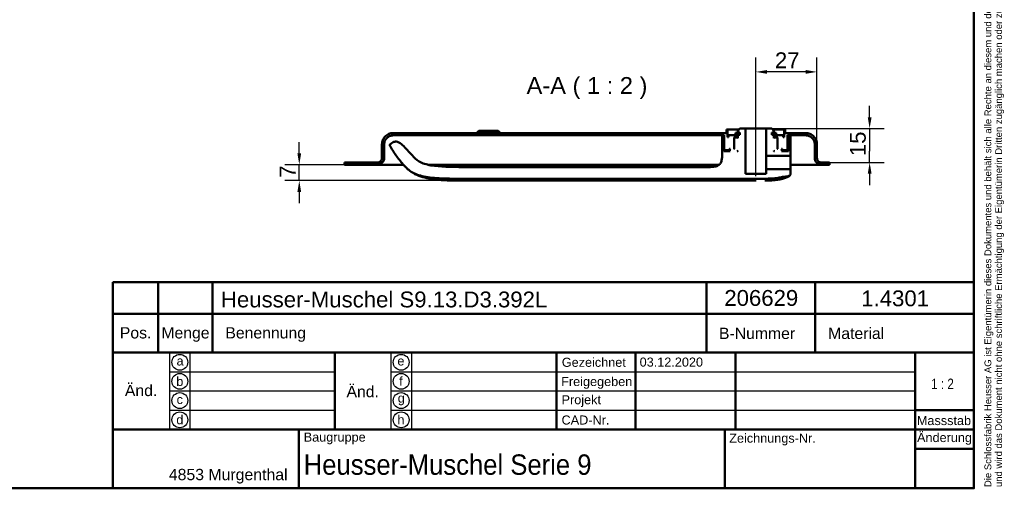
# Model space of a CAD drawing. Header units: millimetres. Extents: x 20 to 833, y 20 to 574.
# Tile 6 of 11: x 399 to 833, y 20 to 227. Entities that reach past the tile are written whole.
import ezdxf
from ezdxf.enums import TextEntityAlignment as Align

# ---------------------------------------------------------------- set-up
doc = ezdxf.new("R2010")
doc.units = ezdxf.units.MM
doc.header["$LTSCALE"] = 2
for name, color, linetype, lineweight in [('Bemaßungen(DIN)', 7, 'Continuous', 25), ('Mittellinie(DIN)', 7, 'Continuous', 25), ('Sichtbare Kanten(DIN)', 7, 'Continuous', 50), ('Skizziergeometrie(DIN)', 7, 'Continuous', 50), ('Skizzierlinie(DIN)', 7, 'Continuous', 25), ('Symbole(DIN)', 7, 'Continuous', 25)]:
    doc.layers.add(name, color=color, linetype=linetype, lineweight=lineweight)
doc.styles.add('Aktuell-DIN', font='arial.ttf')
doc.styles.add('Aktuell-DINGroßer Text', font='arial.ttf')
doc.styles.add('STANDARD-DIN~0', font='arial.ttf')
doc.styles.add('Textstil10', font='arial.ttf')
doc.styles.add('Textstil41', font='arial.ttf', dxfattribs={"width": 0.8})
doc.styles.add('Textstil83', font='arial.ttf', dxfattribs={"width": 0.8})
doc.dimstyles.new('CAD-LAN', dxfattribs={"dimscale": 2, "dimtxt": 3.5, "dimasz": 2.5, "dimexe": 3.175, "dimexo": 0, "dimgap": 0.8, "dimtad": 1, "dimrnd": 1e-08, "dimtxsty": 'STANDARD-DIN~0', "dimcen": 0.09, "dimdle": 10, "dimclrd": 250, "dimclre": 250, "dimclrt": 250, "dimadec": 0, "dimazin": 2, "dimtfac": 1, "dimtmove": 0, "dimatfit": 3, "dimfxl": 1, "dimtolj": 1, "dimtzin": 0, "dimlwd": 25, "dimlwe": 25, "dimarcsym": 0})

# ---------------------------------------------------------------- blocks, each defined once
blk = doc.blocks.new('Ränder Standardrahmen')
at = {"layer": 'Skizziergeometrie(DIN)', "flags": 128}
blk.add_lwpolyline([(10, 10), (10, 287), (410, 287), (410, 10), (10, 10)], dxfattribs=at)
blk = doc.blocks.new('Schriftfelder Heusser')
at = {"layer": 'Skizziergeometrie(DIN)'}
for p, q in [((101, 229.92), (101, 236.92)), ((101, 236.92), (291, 236.92)), ((111, 229.92), (111, 236.92)), ((123, 229.92), (123, 236.92)), ((232, 229.92), (232, 236.92)), ((256, 229.92), (256, 236.92)), ((291, 236.92), (291, 229.92)), ((101, 191.42), (101, 229.92)), ((101, 229.92), (291, 229.92)), ((111, 229.92), (111, 221.42)), ((123, 229.92), (123, 221.42)), ((232, 229.92), (232, 221.42)), ((256, 229.92), (256, 221.42)), ((291, 229.92), (291, 191.42)), ((101, 221.42), (291, 221.42)), ((150, 221.42), (150, 204.42)), ((198.85, 221.42), (198.85, 204.42)), ((216.35, 221.42), (216.35, 204.42)), ((238.35, 221.42), (238.35, 204.42)), ((278, 221.42), (278, 191.42)), ((278, 208.67), (291, 208.67)), ((101, 204.42), (291, 204.42)), ((142, 204.42), (142, 191.42)), ((236, 204.42), (236, 191.42)), ((278, 200.17), (291, 200.17)), ((291, 191.42), (101, 191.42))]:
    blk.add_line(p, q, dxfattribs=at)
at = {"layer": 'Skizzierlinie(DIN)'}
for p, q in [((113.5, 221.42), (113.5, 204.42)), ((118, 221.42), (118, 204.42)), ((162.35, 221.42), (162.35, 204.42)), ((166.85, 221.42), (166.85, 204.42)), ((113.5, 217.17), (150, 217.17)), ((162.35, 217.17), (278, 217.17)), ((113.5, 212.92), (150, 212.92)), ((162.35, 212.92), (278, 212.92)), ((113.5, 208.67), (150, 208.67)), ((162.35, 208.67), (278, 208.67))]:
    blk.add_line(p, q, dxfattribs=at)
for centre in [(115.75, 219.25), (164.6, 219.25), (115.75, 215.04), (164.6, 215.04), (115.75, 210.79), (164.6, 210.79), (115.75, 206.54), (164.6, 206.54)]:
    blk.add_circle(centre, 1.75, dxfattribs=at)
at = {"layer": 'Symbole(DIN)', "color": 7, "insert": (293.33, 191.7), "char_height": 1.5, "width": 182.3003, "attachment_point": 1, "rotation": 90, "line_spacing_factor": 0.944221, "style": 'Aktuell-DIN'}
blk.add_mtext('\\fArial|b0|i0;\\H1.5000;Die Schlossfabrik Heusser AG ist Eigentümerin dieses Dokumentes und behält sich alle Rechte an diesem und dem dargestellten Gegenstand vor. Der Empfänger anerkennt diese Rechte\\Pund wird das Dokument nicht ohne schriftliche Ermächtigung der Eigentümerin Dritten zugänglich machen oder zu anderen Zwecken verwenden, zu dem es ihm übergeben worden ist.\\P ', dxfattribs=at)
at = {"layer": 'Symbole(DIN)', "color": 179, "true_color": 0x262659, "style": 'Aktuell-DIN'}
for s, insert, char_height, attachment_point in [('Pos.', (106, 227), 2.489, 2), ('Menge', (117, 227), 2.489, 2), ('Benennung', (125.81, 225.38), 2.489, 4), ('B-Nummer', (234.74, 225.62), 2.489, 4), ('Material', (265.02, 225.62), 2.489, 5), ('\\fArial|b0|i0;a', (115.81, 219.53), 2, 5), ('\\fArial|b0|i0;e', (164.54, 219.53), 2, 5), ('\\fArial|b0|i0;Gezeichnet', (200.05, 219.23), 2, 4), ('\\fArial|b0|i0;b', (115.75, 215), 2, 5), ('\\fArial|b0|i0;f', (164.55, 215.06), 2, 5), ('\\fArial|b0|i0;Freigegeben', (199.92, 216), 2, 1), ('\\fArial|b0|i0;c', (115.75, 211.01), 2, 5), ('\\fArial|b0|i0;g', (164.63, 211.05), 2, 5), ('\\fArial|b0|i0;Projekt', (200, 211.98), 2, 1), ('\\fArial|b0|i0;d', (115.76, 206.55), 2, 5), ('\\fArial|b0|i0;h', (164.55, 206.57), 2, 5), ('\\fArial|b0|i0;CAD-Nr.', (200, 207.5), 2, 1), ('\\fArial|b0|i0;\\H2.0000;Massstab', (284.39, 206.37), 2, 5), ('\\fArial|b0|i0;\\H2.0000;Baugruppe', (143.1, 203.73), 2, 1), ('\\fArial|b0|i0;Zeichnungs-Nr.', (237, 203.5), 2, 1), ('\\fArial|b0|i0;\\H2.5000;4853 Murgenthal', (113.33, 192.46), 2.5, 7)]:
    blk.add_mtext(s, dxfattribs=dict(at, insert=insert, char_height=char_height, attachment_point=attachment_point))
at = {"layer": 'Symbole(DIN)', "color": 179, "true_color": 0x262659, "attachment_point": 5, "style": 'Aktuell-DIN'}
for s, insert, char_height, width in [('Änd.', (107.21, 213), 2.489, 12.3494), ('Änd.', (156.12, 212.76), 2.489, 12.3494), ('\\fArial|b0|i0;Änderung', (284.51, 202.33), 2, 12.1143)]:
    blk.add_mtext(s, dxfattribs=dict(at, insert=insert, char_height=char_height, width=width))
at = {"layer": 'Symbole(DIN)', "color": 7, "insert": (143.1, 196.62), "char_height": 4.5, "width": 90.18, "attachment_point": 4, "style": 'Aktuell-DIN'}
blk.add_mtext('\\fArial|b0|i0;\\W0.90;\\H4.5000;Heusser-Muschel Serie 9', dxfattribs=at)
at = {"layer": 'Symbole(DIN)', "color": 179, "true_color": 0x262659, "style": 'Textstil10'}
blk.add_attdef('ERSTELLUNGSDATUM_001', (217.23, 218.29), '', height=2, dxfattribs=at)
at = {"layer": 'Symbole(DIN)', "color": 179, "true_color": 0x262659}
for tag, height, style, p in [('AUTOR', 2.49, 'Aktuell-DIN', (240.03, 219.26)), ('KONTROLLDATUM', 2, 'Textstil10', (217.42, 215.04)), ('KONTROLLIERT_VON', 2, 'Textstil10', (239.98, 215.05))]:
    blk.add_attdef(tag, text='', height=height, dxfattribs=dict(at, style=style)).set_placement(p, align=Align.MIDDLE_LEFT)
at = {"layer": 'Symbole(DIN)', "color": 7, "style": 'Textstil83', "width": 0.8}
blk.add_attdef('Anfänglicher_Ansichtsmaßstab_001', (281.57, 213.34), '', height=2.3, dxfattribs=at)
at = {"layer": 'Symbole(DIN)', "color": 179, "true_color": 0x262659, "style": 'Textstil10'}
blk.add_attdef('PROJEKT', text='', height=2, dxfattribs=at).set_placement((217.77, 209.72), align=Align.BOTTOM_LEFT)
at = {"layer": 'Symbole(DIN)', "color": 7, "style": 'Textstil41', "width": 0.8}
blk.add_attdef('STATUS', text='', height=5, dxfattribs=at).set_placement((284.53, 195.86), align=Align.MIDDLE_CENTER)
blk = doc.blocks.new('*D22')
at = {"layer": 'Bemaßungen(DIN)', "color": 250, "linetype": 'Continuous', "lineweight": 25, "true_color": 0x3f3f3f, "transparency": 16777216}
for p, q in [((773.98, 183.9), (773.98, 188.9)), ((730.73, 178.9), (780.33, 178.9)), ((773.98, 178.9), (773.98, 173.9)), ((773.98, 173.9), (773.98, 168.9)), ((773.98, 163.9), (773.98, 168.9)), ((753.98, 163.9), (780.33, 163.9)), ((773.98, 158.9), (773.98, 153.9))]:
    blk.add_line(p, q, dxfattribs=at)
at = {"layer": 'Bemaßungen(DIN)', "color": 250, "linetype": 'Continuous', "true_color": 0x3f3f3f, "transparency": 16777216}
for points in [[(773.15, 183.9), (774.82, 183.9), (773.98, 178.9)], [(773.15, 158.9), (774.82, 158.9), (773.98, 163.9)]]:
    blk.add_solid(points, dxfattribs=at)
at = {"layer": 'Defpoints', "color": 0, "linetype": 'Continuous', "transparency": 16777216}
for p in [(730.73, 178.9), (753.98, 163.9), (773.98, 163.9)]:
    blk.add_point(p, dxfattribs=at)
at = {"layer": 'Bemaßungen(DIN)', "color": 250, "linetype": 'Continuous', "lineweight": 25, "true_color": 0x3f3f3f, "transparency": 16777216, "insert": (765.24, 166.69), "char_height": 7, "attachment_point": 1, "rotation": 90, "style": 'STANDARD-DIN~0'}
blk.add_mtext('\\A1;15', dxfattribs=at)
blk = doc.blocks.new('*D23')
at = {"layer": 'Bemaßungen(DIN)', "color": 250, "linetype": 'Continuous', "lineweight": 25, "true_color": 0x3f3f3f, "transparency": 16777216}
for p, q in [((723.73, 183.9), (723.73, 210.25)), ((750.73, 171.9), (750.73, 210.25)), ((745.73, 203.9), (728.73, 203.9))]:
    blk.add_line(p, q, dxfattribs=at)
at = {"layer": 'Bemaßungen(DIN)', "color": 250, "linetype": 'Continuous', "true_color": 0x3f3f3f, "transparency": 16777216}
for points in [[(728.73, 204.73), (728.73, 203.07), (723.73, 203.9)], [(745.73, 204.73), (745.73, 203.07), (750.73, 203.9)]]:
    blk.add_solid(points, dxfattribs=at)
at = {"layer": 'Defpoints', "color": 0, "linetype": 'Continuous', "transparency": 16777216}
for p in [(723.73, 203.9), (723.73, 183.9), (750.73, 171.9)]:
    blk.add_point(p, dxfattribs=at)
at = {"layer": 'Bemaßungen(DIN)', "color": 250, "linetype": 'Continuous', "lineweight": 25, "true_color": 0x3f3f3f, "transparency": 16777216, "insert": (732.16, 212.53), "char_height": 7, "attachment_point": 1, "style": 'STANDARD-DIN~0'}
blk.add_mtext('\\A1;27', dxfattribs=at)
blk = doc.blocks.new('*D24')
at = {"layer": 'Bemaßungen(DIN)', "color": 250, "linetype": 'Continuous', "lineweight": 25, "true_color": 0x3f3f3f, "transparency": 16777216}
for p, q in [((522.23, 167.9), (522.23, 172.9)), ((542.23, 162.9), (515.88, 162.9)), ((522.23, 155.9), (522.23, 162.9)), ((597.02, 155.9), (515.88, 155.9)), ((522.23, 150.9), (522.23, 145.9))]:
    blk.add_line(p, q, dxfattribs=at)
at = {"layer": 'Bemaßungen(DIN)', "color": 250, "linetype": 'Continuous', "true_color": 0x3f3f3f, "transparency": 16777216}
for points in [[(521.4, 167.9), (523.07, 167.9), (522.23, 162.9)], [(521.4, 150.9), (523.07, 150.9), (522.23, 155.9)]]:
    blk.add_solid(points, dxfattribs=at)
at = {"layer": 'Defpoints', "color": 0, "linetype": 'Continuous', "transparency": 16777216}
for p in [(522.23, 162.9), (542.23, 162.9), (597.02, 155.9)]:
    blk.add_point(p, dxfattribs=at)
at = {"layer": 'Bemaßungen(DIN)', "color": 250, "linetype": 'Continuous', "lineweight": 25, "true_color": 0x3f3f3f, "transparency": 16777216, "insert": (513.63, 157.13), "char_height": 7, "attachment_point": 1, "rotation": 90, "style": 'STANDARD-DIN~0'}
blk.add_mtext('\\A1;7', dxfattribs=at)

msp = doc.modelspace()

# ---------------------------------------------------------------- linework, layer by layer
at = {"layer": 'Mittellinie(DIN)', "linetype": 'Continuous'}
msp.add_line((723.734, 157.899), (723.734, 183.899), dxfattribs=at)
at = {"layer": 'Sichtbare Kanten(DIN)'}
for p, q in [((711.234, 178.399), (710.734, 178.399)), ((710.734, 178.399), (710.734, 176.899)), ((711.234, 175.099), (711.234, 178.399)), ((711.234, 178.399), (716.234, 178.399)), ((716.734, 178.899), (715.734, 177.899)), ((719.184, 178.899), (716.734, 178.899)), ((719.184, 158.899), (719.184, 178.899)), ((719.184, 178.899), (728.284, 178.899)), ((730.734, 178.899), (728.284, 178.899)), ((728.284, 178.899), (728.284, 166.898)), ((731.734, 177.899), (730.734, 178.899)), ((731.234, 178.399), (736.234, 178.399)), ((736.734, 178.399), (736.234, 178.399)), ((736.234, 178.399), (736.234, 175.099)), ((736.734, 176.899), (736.734, 178.399)), ((710.734, 176.899), (563.734, 176.899)), ((563.734, 175.899), (709.734, 175.899)), ((601.484, 177.899), (600.484, 176.899)), ((601.484, 177.899), (609.984, 177.899)), ((609.984, 177.899), (610.984, 176.899)), ((709.573, 175.399), (708.871, 175.399)), ((708.871, 175.399), (708.871, 167.888)), ((709.573, 168.899), (709.573, 175.399)), ((709.734, 175.399), (709.573, 175.399)), ((709.734, 175.899), (709.734, 169.499)), ((711.734, 175.099), (711.234, 175.099)), ((714.734, 175.899), (711.734, 175.899)), ((711.734, 175.899), (711.734, 175.099)), ((714.184, 174.899), (713.984, 175.099)), ((713.984, 175.099), (714.734, 175.099)), ((714.184, 170.099), (714.184, 174.899)), ((714.184, 174.899), (714.434, 174.899)), ((714.434, 174.899), (714.234, 174.699)), ((714.234, 174.699), (714.234, 169.899)), ((715.534, 174.899), (714.434, 174.899)), ((716.216, 176.999), (714.717, 176.999)), ((714.717, 176.999), (714.717, 176.099)), ((714.717, 176.099), (715.734, 176.099)), ((714.734, 175.099), (714.734, 175.899)), ((714.734, 175.899), (715.734, 175.899)), ((715.734, 175.099), (714.734, 175.099)), ((715.734, 174.699), (715.534, 174.899)), ((715.734, 174.899), (715.534, 174.899)), ((715.734, 177.899), (715.734, 177.199)), ((715.734, 177.199), (716.634, 177.199)), ((715.734, 176.099), (715.734, 174.699)), ((716.216, 176.099), (716.216, 176.999)), ((716.634, 176.999), (716.216, 176.999)), ((716.634, 176.099), (716.216, 176.099)), ((716.634, 177.199), (716.634, 176.099)), ((730.834, 176.099), (730.834, 177.199)), ((730.834, 177.199), (731.734, 177.199)), ((731.251, 176.999), (730.834, 176.999)), ((731.251, 176.099), (730.834, 176.099)), ((732.75, 176.999), (731.251, 176.999)), ((731.251, 176.999), (731.251, 176.099)), ((731.734, 177.199), (731.734, 177.899)), ((731.734, 174.699), (731.734, 176.099)), ((731.734, 176.099), (732.75, 176.099)), ((731.734, 175.899), (732.734, 175.899)), ((732.734, 175.099), (731.734, 175.099)), ((731.934, 174.899), (731.734, 174.699)), ((731.934, 174.899), (731.734, 174.899)), ((733.034, 174.899), (731.934, 174.899)), ((735.734, 175.899), (732.734, 175.899)), ((732.734, 175.899), (732.734, 175.099)), ((732.734, 175.099), (733.484, 175.099)), ((732.75, 176.099), (732.75, 176.999)), ((733.234, 174.699), (733.034, 174.899)), ((733.034, 174.899), (733.284, 174.899)), ((733.234, 169.899), (733.234, 174.699)), ((733.484, 175.099), (733.284, 174.899)), ((733.284, 174.899), (733.284, 170.099)), ((735.734, 175.099), (735.734, 175.899)), ((736.234, 175.099), (735.734, 175.099)), ((745.734, 176.899), (736.734, 176.899)), ((737.734, 169.499), (737.734, 175.899)), ((737.734, 175.899), (745.734, 175.899)), ((738.173, 175.399), (737.734, 175.399)), ((739.057, 175.399), (738.173, 175.399)), ((738.173, 175.399), (738.173, 168.899)), ((739.057, 167.098), (739.057, 175.399)), ((558.734, 171.899), (558.734, 165.899)), ((558.734, 165.899), (558.734, 171.899)), ((559.734, 165.899), (559.734, 171.899)), ((563.69, 172.801), (562.823, 172.271)), ((709.734, 169.499), (709.934, 169.299)), ((712.134, 169.399), (712.134, 169.899)), ((712.134, 169.899), (712.434, 169.899)), ((712.434, 169.899), (712.234, 169.699)), ((712.234, 169.699), (712.234, 169.099)), ((713.984, 169.899), (714.184, 170.099)), ((714.234, 169.899), (713.984, 169.899)), ((714.234, 170.099), (714.184, 170.099)), ((733.284, 170.099), (733.234, 170.099)), ((733.484, 169.899), (733.234, 169.899)), ((733.284, 170.099), (733.484, 169.899)), ((735.234, 169.699), (735.034, 169.899)), ((735.034, 169.899), (735.334, 169.899)), ((735.234, 169.099), (735.234, 169.699)), ((735.334, 169.899), (735.334, 169.399)), ((737.534, 169.299), (737.734, 169.499)), ((749.734, 171.899), (749.734, 165.899)), ((750.734, 165.899), (750.734, 171.899)), ((750.734, 171.899), (750.734, 171.899)), ((750.734, 165.899), (750.734, 171.899)), ((558.734, 165.899), (558.734, 165.899)), ((712.434, 168.899), (709.573, 168.899)), ((709.934, 169.299), (712.034, 169.299)), ((712.034, 169.299), (712.134, 169.399)), ((712.034, 169.299), (712.234, 169.299)), ((712.234, 169.399), (712.134, 169.399)), ((712.234, 169.099), (712.434, 168.899)), ((715.534, 168.899), (715.734, 169.099)), ((715.734, 168.899), (715.534, 168.899)), ((715.734, 169.099), (715.734, 168.899)), ((728.284, 166.898), (738.857, 166.898)), ((728.284, 163.899), (728.284, 166.898)), ((731.734, 168.899), (731.734, 169.099)), ((731.734, 169.099), (731.934, 168.899)), ((731.934, 168.899), (731.734, 168.899)), ((735.034, 168.899), (735.234, 169.099)), ((738.173, 168.899), (735.034, 168.899)), ((735.334, 169.399), (735.234, 169.399)), ((735.234, 169.299), (735.434, 169.299)), ((735.334, 169.399), (735.434, 169.299)), ((735.434, 169.299), (737.534, 169.299)), ((556.734, 163.899), (542.234, 163.899)), ((542.234, 163.899), (542.234, 162.899)), ((542.234, 163.869), (542.234, 163.869)), ((542.234, 162.899), (542.234, 163.869)), ((542.234, 162.899), (556.734, 162.899)), ((542.234, 162.899), (542.234, 162.899)), ((568.219, 162.899), (556.734, 162.899)), ((582.272, 162.899), (579.025, 162.899)), ((707.546, 162.899), (582.272, 162.899)), ((728.284, 160.899), (728.284, 163.899)), ((738.857, 160.899), (728.284, 160.899)), ((728.284, 160.899), (728.284, 158.899)), ((752.734, 162.899), (739.036, 162.899)), ((755.234, 163.899), (752.734, 163.899)), ((752.734, 162.899), (756.234, 162.899)), ((755.234, 163.869), (755.234, 163.899)), ((755.234, 163.869), (755.234, 163.899)), ((756.234, 163.869), (755.234, 163.869)), ((756.234, 162.899), (756.234, 163.869)), ((756.234, 162.899), (756.234, 163.869)), ((597.019, 156.715), (723.873, 156.714)), ((728.284, 158.899), (719.184, 158.899)), ((737.729, 157.691), (738.298, 157.947)), ((739.057, 159.123), (739.057, 160.699))]:
    msp.add_line(p, q, dxfattribs=at)
for points, degree, knots in [([(563.734, 176.899), (563.386, 176.899), (563.04, 176.863), (562.37, 176.722), (562.048, 176.62), (561.136, 176.222), (560.59, 175.842), (559.69, 174.908), (559.338, 174.367), (558.856, 173.178), (558.734, 172.544), (558.734, 171.899)], 3, [-0.78930523, -0.78930523, -0.78930523, -0.78930523, -0.68480532, -0.68480532, -0.58346864, -0.58346864, -0.38572109, -0.38572109, -0.19345948, -0.19345948, 0, 0, 0, 0]), ([(559.734, 171.899), (559.734, 172.177), (559.762, 172.454), (559.875, 172.99), (559.957, 173.247), (560.275, 173.977), (560.579, 174.414), (561.326, 175.134), (561.759, 175.416), (562.711, 175.801), (563.218, 175.899), (563.734, 175.899)], 3, [-0.63144419, -0.63144419, -0.63144419, -0.63144419, -0.54784426, -0.54784426, -0.46677491, -0.46677491, -0.30857687, -0.30857687, -0.15476759, -0.15476759, 0, 0, 0, 0]), ([(750.734, 171.899), (750.734, 172.247), (750.698, 172.593), (750.557, 173.263), (750.455, 173.585), (750.057, 174.497), (749.677, 175.042), (748.744, 175.942), (748.202, 176.295), (747.013, 176.777), (746.379, 176.899), (745.734, 176.899)], 3, [-0.78930523, -0.78930523, -0.78930523, -0.78930523, -0.68480532, -0.68480532, -0.58346864, -0.58346864, -0.38572109, -0.38572109, -0.19345948, -0.19345948, 0, 0, 0, 0]), ([(745.734, 175.899), (746.012, 175.899), (746.289, 175.87), (746.825, 175.758), (747.083, 175.675), (747.812, 175.358), (748.249, 175.053), (748.969, 174.307), (749.251, 173.874), (749.636, 172.922), (749.734, 172.415), (749.734, 171.899)], 3, [-0.63144419, -0.63144419, -0.63144419, -0.63144419, -0.54784426, -0.54784426, -0.46677491, -0.46677491, -0.30857687, -0.30857687, -0.15476758, -0.15476758, 0, 0, 0, 0]), ([(562.823, 172.271), (562.672, 172.178), (562.518, 172.084), (562.352, 171.916), (562.307, 171.857), (562.245, 171.727), (562.229, 171.662), (562.221, 171.507), (562.238, 171.42), (562.312, 171.196), (562.392, 171.054), (562.472, 170.915)], 3, [-0.17367895, -0.17367895, -0.17367895, -0.17367895, -0.12156865, -0.12156865, -0.09787758, -0.09787758, -0.07579482, -0.07579482, -0.04796725, -0.04796725, -0.00000831, -0.00000831, -0.00000831, -0.00000831]), ([(562.472, 170.915), (563.332, 169.418), (564.268, 167.968), (566.285, 165.18), (567.361, 163.849), (568.507, 162.575)], 3, [-1.0323292, -1.0323292, -1.0323292, -1.0323292, -0.5141271, -0.5141271, 0, 0, 0, 0]), ([(572.71, 166.336), (571.187, 167.906), (569.827, 169.683), (567.743, 171.641), (566.971, 172.292), (565.818, 172.887), (565.438, 173.038), (564.74, 173.151), (564.509, 173.126), (564.063, 173.029), (563.862, 172.906), (563.69, 172.801)], 3, [-0.5002136, -0.5002136, -0.5002136, -0.5002136, -0.23943228, -0.23943228, -0.1386581, -0.1386581, -0.09616038, -0.09616038, -0.06047153, -0.06047153, 0, 0, 0, 0]), ([(558.734, 165.899), (558.734, 165.76), (558.72, 165.621), (558.663, 165.353), (558.622, 165.224), (558.463, 164.86), (558.311, 164.641), (557.938, 164.281), (557.721, 164.14), (557.245, 163.948), (556.992, 163.899), (556.734, 163.899)], 3, [-0.31572209, -0.31572209, -0.31572209, -0.31572209, -0.27392213, -0.27392213, -0.23338746, -0.23338746, -0.15428844, -0.15428844, -0.07738379, -0.07738379, -0.00000194, -0.00000194, -0.00000194, -0.00000194]), ([(556.734, 162.899), (556.943, 162.899), (557.15, 162.92), (557.552, 163.005), (557.745, 163.066), (558.293, 163.305), (558.62, 163.533), (559.16, 164.093), (559.372, 164.418), (559.661, 165.131), (559.734, 165.512), (559.734, 165.899)], 3, [-0.47358314, -0.47358314, -0.47358314, -0.47358314, -0.41088319, -0.41088319, -0.35008119, -0.35008119, -0.23143265, -0.23143265, -0.11607569, -0.11607569, 0, 0, 0, 0]), ([(597.019, 161.888), (591.007, 161.888), (586.009, 161.888), (579.686, 162.669), (577.848, 163.112), (574.598, 164.51), (573.582, 165.438), (572.71, 166.336)], 3, [-1.2266395, -1.2266395, -1.2266395, -1.2266395, -0.691815, -0.691815, -0.375377, -0.375377, 0, 0, 0, 0]), ([(708.871, 167.888), (708.871, 166.76), (708.871, 165.678), (708.507, 164.295), (708.338, 163.88), (707.852, 163.162), (707.56, 162.874), (706.77, 162.357), (706.273, 162.182), (704.877, 161.888), (703.895, 161.888), (702.871, 161.888)], 3, [-1.1173852, -1.1173852, -1.1173852, -1.1173852, -0.7826837, -0.7826837, -0.6296849, -0.6296849, -0.486528, -0.486528, -0.3073103, -0.3073103, 0, 0, 0, 0]), ([(738.857, 166.898), (738.871, 166.898), (738.885, 166.9), (738.912, 166.905), (738.925, 166.91), (738.961, 166.925), (738.983, 166.941), (739.019, 166.978), (739.033, 167), (739.052, 167.047), (739.057, 167.073), (739.057, 167.098)], 3, [-0.03157299, -0.03157299, -0.03157299, -0.03157299, -0.027393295, -0.027393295, -0.023340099, -0.023340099, -0.015429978, -0.015429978, -0.007738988, -0.007738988, 0, 0, 0, 0]), ([(739.057, 167.098), (739.057, 167.096), (739.057, 167.055), (739.054, 166.874), (739.05, 166.577), (739.045, 166.176), (739.041, 165.689), (739.035, 164.947), (739.033, 164.316), (739.033, 163.899)], 3, [0.0034484, 0.0034484, 0.0034484, 0.0034484, 0.06149449, 0.12297456, 0.18445463, 0.24593471, 0.30741478, 0.36889486, 0.49185516, 0.49185516, 0.49185516, 0.49185516]), ([(749.734, 165.899), (749.734, 165.69), (749.755, 165.482), (749.84, 165.08), (749.901, 164.887), (750.14, 164.34), (750.368, 164.013), (750.928, 163.473), (751.253, 163.261), (751.966, 162.972), (752.347, 162.899), (752.734, 162.899)], 3, [-0.47358314, -0.47358314, -0.47358314, -0.47358314, -0.41088319, -0.41088319, -0.35008119, -0.35008119, -0.23143265, -0.23143265, -0.11607569, -0.11607569, 0, 0, 0, 0]), ([(752.734, 163.899), (752.595, 163.899), (752.456, 163.913), (752.188, 163.969), (752.06, 164.01), (751.695, 164.169), (751.476, 164.322), (751.116, 164.695), (750.975, 164.911), (750.783, 165.387), (750.734, 165.641), (750.734, 165.899)], 3, [-0.31571434, -0.31571434, -0.31571434, -0.31571434, -0.27392213, -0.27392213, -0.23338746, -0.23338746, -0.15428844, -0.15428844, -0.07738379, -0.07738379, 0, 0, 0, 0]), ([(568.507, 162.575), (569.428, 161.553), (570.516, 160.431), (573.842, 158.574), (575.783, 157.935), (582.792, 156.715), (588.646, 156.715), (597.019, 156.715)], 3, [-5.3413279, -5.3413279, -5.3413279, -5.3413279, -3.8758246, -3.8758246, -2.512065, -2.512065, 0, 0, 0, 0]), ([(568.507, 162.575), (568.621, 162.449), (568.73, 162.329), (568.842, 162.209), (569.678, 161.306), (570.614, 160.45), (571.644, 159.752), (572.674, 159.054), (573.787, 158.499), (574.942, 158.056), (575.52, 157.835), (576.108, 157.64), (576.703, 157.469), (577.297, 157.297), (577.898, 157.148), (578.503, 157.017), (579.108, 156.886), (579.716, 156.773), (580.327, 156.674), (580.938, 156.576), (581.551, 156.492), (582.165, 156.419), (582.78, 156.347), (583.396, 156.285), (584.012, 156.233), (584.629, 156.181), (585.247, 156.137), (585.866, 156.101), (586.485, 156.065), (587.104, 156.036), (587.723, 156.012), (588.343, 155.988), (588.963, 155.969), (589.583, 155.955), (590.203, 155.94), (590.823, 155.93), (591.443, 155.922), (592.063, 155.914), (592.683, 155.909), (593.303, 155.906), (593.923, 155.903), (594.543, 155.901), (595.162, 155.9), (595.782, 155.9), (596.401, 155.9), (597.019, 155.9)], 3, [0, 0, 0, 0, 0.0498317, 0.0498317, 0.0498317, 0.4216322, 0.4216322, 0.4216322, 0.7934328, 0.7934328, 0.7934328, 0.979333, 0.979333, 0.979333, 1.1652333, 1.1652333, 1.1652333, 1.3511335, 1.3511335, 1.3511335, 1.5370338, 1.5370338, 1.5370338, 1.7229341, 1.7229341, 1.7229341, 1.9088343, 1.9088343, 1.9088343, 2.0947346, 2.0947346, 2.0947346, 2.2806348, 2.2806348, 2.2806348, 2.4665351, 2.4665351, 2.4665351, 2.6524353, 2.6524353, 2.6524353, 2.8383356, 2.8383356, 2.8383356, 3.024121, 3.024121, 3.024121, 3.024121]), ([(702.871, 161.888), (687.729, 161.888), (672.588, 161.888), (637.304, 161.888), (617.162, 161.888), (597.019, 161.888)], 3, [-10.58514, -10.58514, -10.58514, -10.58514, -6.0427279, -6.0427279, 0, 0, 0, 0]), ([(739.057, 160.699), (739.057, 160.713), (739.056, 160.727), (739.05, 160.754), (739.046, 160.767), (739.03, 160.803), (739.015, 160.825), (738.978, 160.861), (738.956, 160.875), (738.909, 160.894), (738.883, 160.899), (738.857, 160.899)], 3, [-0.031572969, -0.031572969, -0.031572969, -0.031572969, -0.027392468, -0.027392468, -0.023338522, -0.023338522, -0.015428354, -0.015428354, -0.007738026, -0.007738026, 0, 0, 0, 0]), ([(739.033, 163.899), (739.033, 163.481), (739.035, 162.85), (739.041, 162.109), (739.045, 161.622), (739.05, 161.221), (739.054, 160.924), (739.057, 160.743), (739.057, 160.701), (739.057, 160.699)], 3, [0, 0, 0, 0, 0.12296025, 0.1844403, 0.24592035, 0.3074004, 0.36888045, 0.4303605, 0.4883782, 0.4883782, 0.4883782, 0.4883782]), ([(723.873, 156.714), (725.053, 156.714), (726.233, 156.712), (728.499, 156.732), (729.743, 156.755), (730.875, 156.828)], 3, [-0.7098031, -0.7098031, -0.7098031, -0.7098031, -0.34028589, -0.34028589, 0, 0, 0, 0]), ([(734.948, 156.572), (734.743, 156.524), (734.534, 156.479), (733.625, 156.298), (732.891, 156.19), (731.14, 156.008), (730.112, 155.959), (728.704, 155.923), (728.322, 155.916), (727.868, 155.911), (727.796, 155.91), (727.704, 155.909), (727.685, 155.909), (727.665, 155.909)], 3, [1.49895188, 1.49895188, 1.49895188, 1.49895188, 1.56621044, 1.56621044, 1.78742005, 1.78742005, 2.09526576, 2.09526576, 2.21005233, 2.21005233, 2.23157428, 2.23157428, 2.23750657, 2.23750657, 2.23750657, 2.23750657]), ([(730.875, 156.828), (731.364, 156.86), (731.856, 156.902), (732.781, 157.006), (733.222, 157.067), (733.656, 157.142)], 3, [-0.27987142, -0.27987142, -0.27987142, -0.27987142, -0.13292491, -0.13292491, -0.00064712, -0.00064712, -0.00064712, -0.00064712]), ([(733.657, 157.143), (734.253, 157.246), (734.882, 157.383), (736.163, 157.587), (736.798, 157.654), (737.434, 157.634)], 3, [-0.38718053, -0.38718053, -0.38718053, -0.38718053, -0.19115668, -0.19115668, -0.00002526, -0.00002526, -0.00002526, -0.00002526]), ([(734.322, 156.438), (734.425, 156.459), (734.782, 156.531), (735.345, 156.659), (735.862, 156.799), (736.304, 156.938), (736.605, 157.043), (736.732, 157.09)], 5, [0.34551976, 0.34551976, 0.34551976, 0.34551976, 0.34551976, 0.34551976, 0.39901306, 0.53186776, 0.64871377, 0.64871377, 0.64871377, 0.64871377, 0.64871377, 0.64871377]), ([(738.891, 158.327), (738.889, 158.325), (738.89, 158.326), (738.89, 158.326), (738.889, 158.325), (738.875, 158.306), (738.85, 158.273), (738.772, 158.174), (738.709, 158.061), (738.312, 157.782), (738.107, 157.664), (737.622, 157.435), (737.398, 157.337), (736.913, 157.149), (736.658, 157.058), (736.382, 156.968)], 3, [0, 0, 0, 0, 0.0462057, 0.0462057, 0.1848083, 0.1848083, 0.6006845, 0.6006845, 0.9141299, 0.9141299, 1.1071471, 1.1071471, 1.226827, 1.226827, 1.3314955, 1.3314955, 1.3314955, 1.3314955]), ([(737.434, 157.634), (737.494, 157.632), (737.539, 157.629), (737.635, 157.648), (737.676, 157.667), (737.729, 157.691)], 3, [-0.0353068, -0.0353068, -0.0353068, -0.0353068, -0.017481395, -0.017481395, 0, 0, 0, 0]), ([(738.298, 157.947), (738.435, 158.009), (738.57, 158.07), (738.766, 158.198), (738.834, 158.255), (738.947, 158.398), (738.985, 158.478), (739.057, 158.735), (739.057, 158.925), (739.057, 159.123)], 3, [-0.16488383, -0.16488383, -0.16488383, -0.16488383, -0.12161657, -0.12161657, -0.09145523, -0.09145523, -0.05932166, -0.05932166, -0.0000025, -0.0000025, -0.0000025, -0.0000025]), ([(597.02, 155.9), (597.02, 155.9), (598.606, 155.899), (601.777, 155.9), (608.118, 155.899), (617.631, 155.9), (630.321, 155.899), (644.588, 155.9), (660.441, 155.9), (676.308, 155.9), (692.164, 155.899), (704.84, 155.899), (714.393, 155.899), (720.727, 155.899), (723.871, 155.899)], 5, [0, 0, 0, 0, 0, 0, 0.0001149, 0.7929364, 1.585758, 3.1714011, 4.7570442, 6.3426873, 7.9283304, 9.5139735, 11.0996166, 12.6881676, 12.6881676, 12.6881676, 12.6881676, 12.6881676, 12.6881676])]:
    msp.add_open_spline(points, degree=degree, knots=knots, dxfattribs=at)

# ---------------------------------------------------------------- block references
at = {"xscale": 2, "yscale": 2, "zscale": 2}
msp.add_blockref('Ränder Standardrahmen', (0, 0), dxfattribs=at)
msp.add_blockref('Schriftfelder Heusser', (238, -362.833), dxfattribs=at).add_auto_attribs({'ERSTELLUNGSDATUM_001': '03.12.2020', 'Anfänglicher_Ansichtsmaßstab_001': '1 : 2'})

# ---------------------------------------------------------------- texts
at = {"layer": 'Symbole(DIN)', "color": 7, "insert": (622.561, 191.899), "char_height": 7.4676, "attachment_point": 7, "style": 'Aktuell-DINGroßer Text'}
msp.add_mtext('A-A ( 1 : 2 )', dxfattribs=at)
at = {"layer": 'Symbole(DIN)', "color": 7, "char_height": 7, "attachment_point": 1, "style": 'Aktuell-DIN'}
for s, insert, width in [('{\\fArial|b0|i0;\\H7.0000;Heusser-Muschel S9.13.D3.392L}', (487.659, 106.906), 144.02821), ('{\\fArial|b0|i0;\\H7.0000;206629}', (709.83, 107.58), 32.62043), ('{\\fArial|b0|i0;\\H7.0000;1.4301}', (770.274, 107.401), 29.89939)]:
    msp.add_mtext(s, dxfattribs=dict(at, insert=insert, width=width))

# ---------------------------------------------------------------- dimensions: what is measured, and where the dimension line sits
at = {"layer": 'Bemaßungen(DIN)', "color": 250, "linetype": 'Continuous', "lineweight": 25, "true_color": 0x3f3f3f}
for base, p1, p2, angle, override, picture, middle in [((723.734, 203.899), (750.734, 171.899), (723.734, 183.899), 180, {"dimgap": 0.8, "dimdec": 2, "dimtol": 0, "dimlim": 0, "dimtp": 0, "dimtm": 0, "dimtdec": 2, "dimtofl": 0, "dimatfit": 1}, '*D23', (737.234, 203.899)), ((773.984, 163.899), (730.734, 178.899), (753.984, 163.899), 90, {"dimgap": 0.8, "dimdec": 2, "dimtol": 0, "dimlim": 0, "dimtp": 0, "dimtm": 0, "dimtdec": 2, "dimtofl": 0}, '*D22', (773.984, 171.399)), ((522.234, 162.899), (597.019, 155.9), (542.234, 162.899), 270, {"dimgap": 0.8, "dimdec": 2, "dimtol": 0, "dimlim": 0, "dimtp": 0, "dimtm": 0, "dimtdec": 2, "dimtofl": 1, "dimatfit": 1}, '*D24', (522.234, 159.399))]:
    dim = msp.add_linear_dim(base=base, p1=p1, p2=p2, angle=angle, dimstyle='CAD-LAN', override=override, dxfattribs=at)
    dim.commit()
    dim.dimension.update_dxf_attribs({"geometry": picture, "text_midpoint": middle, "dimtype": 160})

doc.saveas('drawing.dxf')
